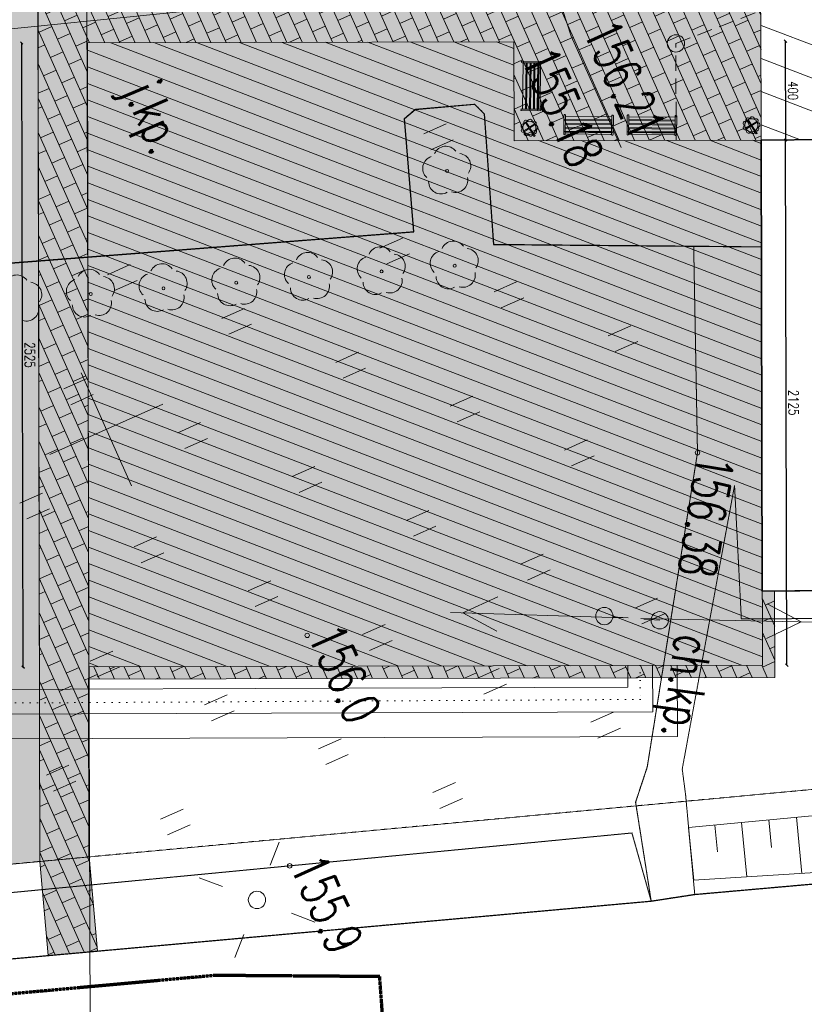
# Model space of a CAD drawing. Header units: metres. Extents: x 8472212 to 8494180, y 5728195 to 5779639.
# Tile 100 of 106: x 8482675 to 8485849, y 5763011 to 5766995. Entities that reach past the tile are written whole.
import ezdxf
from ezdxf.enums import TextEntityAlignment as Align

# ---------------------------------------------------------------- set-up
doc = ezdxf.new("R2010")
doc.units = ezdxf.units.M
doc.header["$MEASUREMENT"] = 0
for name, pattern in [('1', [0]), ('2', [3, 2, -1]), ('2_1', [0]), ('2_BUBZ03_01', [0]), ('2_BUBZ03_01G', [0]), ('2_KTCR02', [3, 2, -1]), ('2_KTJZ01', [4, 3, -1]), ('2_KTKR01', [0]), ('2_KTPL01', [4, 3, -1]), ('2_PTTU', [2.1, 1.4, -0.7]), ('3_EGBB01', [0]), ('4_1', [0]), ('4_SUPE_01', [0]), ('4_SUPK_01', [0]), ('4_SUSM03_02', [0]), ('ACAD_ISO07W100', [3, 0, -3]), ('GDE', [0]), ('GUZ', [1.4, 0.7, -0.7]), ('UKRYTE2', [0.1875, 0.125, -0.0625])]:
    doc.linetypes.add(name, pattern=pattern)
doc.layers.get('0').update_dxf_attribs({"color": 250, "linetype": 'CONTINUOUS'})
doc.layers.get('Defpoints').update_dxf_attribs({"linetype": 'CONTINUOUS'})
for name, color, linetype, lineweight in [('!opisy', 255, 'CONTINUOUS', 9), ('!ściany zewn', 120, 'CONTINUOUS', 9), ('BUBZ_L_2', 7, '2_BUBZ03_01', 18), ('Dzialki', 7, 'GDE', 18), ('EGBB_L_1', 7, '3_EGBB01', 35), ('KRZYZE_L_0', 7, '1', 18), ('KTCR_E_T_1', 7, 'CONTINUOUS', 15), ('KTCR_L_1', 7, '2_KTCR02', 18), ('KTJZ_E_T_0', 7, 'CONTINUOUS', 15), ('KTJZ_L_0', 7, '2_KTJZ01', 18), ('KTKR_L_0', 7, '2_KTKR01', 25), ('KTPL_L_0', 7, '2_KTPL01', 18), ('PTTU_L_2', 7, '2_PTTU', 18), ('ROBOCZA_L_0', 3, '2', 70), ('RTPW_T_0', 7, 'CONTINUOUS', 15), ('RTPW_T_1', 7, 'CONTINUOUS', 15), ('SUPE_L_3', 1, '4_SUPE_01', 18), ('SUPK_L_0', 34, '4_SUPK_01', 18), ('SUSM_L_4', 7, 'CONTINUOUS', 18), ('SUTK_T_0', 7, 'CONTINUOUS', 18), ('Uzytki', 7, 'GUZ', 18)]:
    doc.layers.add(name, color=color, linetype=linetype, lineweight=lineweight)
for name, color, linetype, lineweight, true_color in [('000 krawęznikwysoki', 5, 'CONTINUOUS', 9, 0x080cec), ('000 NAWIERZCHNIA ISTNIEJĄCA', 40, 'CONTINUOUS', 9, 0xffda14), ('000 obrzezebetonowe', 230, 'CONTINUOUS', 9, 0xff0085), ('000 PZT CHODNIKI Z KOSTKI BETONOWEJ', 11, 'CONTINUOUS', 9, 0xff7575), ('000 PZT LINIA ZABUDOWY', 4, 'OGRODZENIE2', 15, 0x0af3ff), ('000 PZT RÓŻNE', 118, 'CONTINUOUS', 5, 0x005822), ('000 PZT TERENY ZIELONE PLANOWANE TRAWNIKI', 106, 'CONTINUOUS', 9, 0x008a22), ('000 PZT TRASA PRZYŁACZA ENERGETYCZBEGO', 1, 'ACAD_ISO07W100', 20, 0xff000d), ('000 PZT TRASA PRZYŁACZA SANIT', 16, 'UKRYTE2', 20, 0x67000d), ('000 PZT TRASA PRZYŁACZA TELETECHNICZNEGO', 2, 'ŚLADY', 20, 0xffff1a), ('000 PZT TRASA PRZYŁACZA WODOCIAGOWEGO', 162, 'ZYGZAK', 20, 0x121ddd)]:
    doc.layers.add(name, color=color, linetype=linetype, lineweight=lineweight, true_color=true_color)
doc.layers.add('PZT PLAC ZABAW', color=2, linetype='CONTINUOUS', lineweight=15, true_color=0xf0f000, transparency=0.6)
doc.styles.get("Standard").update_dxf_attribs({"font": 'Simplex.SHX', "width": 0.75})
doc.linetypes.add('OGRODZENIE2', pattern='A,0.25,-0.1,[132,ltypeshp.shx,S=0.1,R=0,X=-0.1,Y=0],-0.1,1', length=1.45)
doc.linetypes.add('ZYGZAK', pattern='A,0.0001,-0.2,[131,ltypeshp.shx,S=0.2,R=0,X=-0.2,Y=0],-0.4,[131,ltypeshp.shx,S=0.2,R=180,X=0.2,Y=0],-0.2', length=0.8001)
doc.linetypes.add('ŚLADY', pattern='A,0.15,[130,ltypeshp.shx,S=0.25,R=0,X=0,Y=0],0.15', length=0.3)
doc.dimstyles.new('ISO-25', dxfattribs={"dimtxt": 20, "dimasz": 10, "dimexe": 1.25, "dimexo": 0.625, "dimgap": 5, "dimtad": 1, "dimdec": 0, "dimtxsty": 'Standard', "dimblk": 'OBLIQUE', "dimcen": 2.5, "dimse1": 1, "dimse2": 1, "dimadec": 0, "dimazin": 0, "dimtfac": 1, "dimtdec": 0, "dimtmove": 0, "dimatfit": 3, "dimfxl": 1, "dimarcsym": 0})
pattern_1 = [(294, (-196420.76, 11198758.33), (51.3047129, 22.84232988), []), (24, (-196420.76, 11198758.33), (28.46238303, 74.14704278), [56.16, -56.16])]

# ---------------------------------------------------------------- blocks, each defined once
blk = doc.blocks.new('asdawqddasdasd')
at = {"color": 252, "linetype": 'Continuous', "true_color": 0x939592}
for p, q in [((8443325, 5726817.8), (8443254.3, 5726888.5)), ((8443537.2, 5726817.8), (8443607.9, 5726888.5)), ((8443325, 5726605.7), (8443254.3, 5726534.9)), ((8443537.2, 5726605.7), (8443607.9, 5726534.9))]:
    blk.add_line(p, q, dxfattribs=at)
for centre, radius in [((8442503.1, 5729075.7), 9), ((8443060.3, 5728660.4), 35), ((8442953.5, 5728462.7), 35), ((8442536.1, 5727332.7), 9), ((8443359, 5726888.4), 9), ((8443431.1, 5726711.7), 35)]:
    blk.add_circle(centre, radius, dxfattribs=at)
at = {"color": 40, "linetype": 'Continuous', "true_color": 0xffbf11}
for centre in [(8441049.2, 5728614.3), (8441412.2, 5728486.1), (8441312.9, 5728206.7), (8441214.1, 5727928.8), (8441115.3, 5727650.8), (8441016.5, 5727372.8), (8440917.7, 5727094.8)]:
    blk.add_circle(centre, 6, dxfattribs=at)
for centre, start, end in [((8441049.2, 5728664.3), 30.1401, 149.8599), ((8441001.6, 5728629.8), 102.1445, 221.86), ((8441096.7, 5728629.8), 318.14, 77.8555), ((8441019.8, 5728573.9), 174.1482, 293.8542), ((8441078.5, 5728573.9), 246.1458, 5.8518), ((8441364.6, 5728501.5), 102.1445, 221.86), ((8441412.2, 5728536.1), 30.1401, 149.8599), ((8441459.8, 5728501.5), 318.14, 77.8555), ((8441382.8, 5728445.6), 174.1482, 293.8542), ((8441441.6, 5728445.6), 246.1458, 5.8518), ((8441265.4, 5728222.2), 102.1445, 221.86), ((8441312.9, 5728256.8), 30.1401, 149.8599), ((8441360.5, 5728222.2), 318.14, 77.8555), ((8441283.5, 5728166.3), 174.1482, 293.8542), ((8441342.3, 5728166.3), 246.1458, 5.8518), ((8441166.6, 5727944.2), 102.1445, 221.86), ((8441214.1, 5727978.8), 30.1401, 149.8599), ((8441261.7, 5727944.2), 318.14, 77.8555), ((8441184.7, 5727888.3), 174.1482, 293.8542), ((8441243.5, 5727888.3), 246.1458, 5.8518), ((8441067.8, 5727666.2), 102.1445, 221.86), ((8441115.3, 5727700.8), 30.1401, 149.8599), ((8441162.9, 5727666.2), 318.14, 77.8555), ((8441085.9, 5727610.3), 174.1482, 293.8542), ((8441144.7, 5727610.3), 246.1458, 5.8518), ((8441016.5, 5727422.8), 30.1401, 149.8599), ((8440969, 5727388.3), 102.1445, 221.86), ((8441064.1, 5727388.3), 318.14, 77.8555), ((8440987.1, 5727332.4), 174.1482, 293.8542), ((8441045.9, 5727332.4), 246.1458, 5.8518), ((8440917.7, 5727144.9), 30.1401, 149.8599), ((8440870.2, 5727110.3), 102.1445, 221.86), ((8440965.3, 5727110.3), 318.14, 77.8555), ((8440888.3, 5727054.4), 174.1482, 293.8542), ((8440947.1, 5727054.4), 246.1458, 5.8518), ((8440818.9, 5726866.9), 30.1401, 149.8599), ((8440771.4, 5726832.3), 102.1445, 221.86), ((8440866.5, 5726832.3), 318.14, 77.8555)]:
    blk.add_arc(centre, 50, start, end, dxfattribs=at)
at = {"layer": 'BUBZ_L_2', "color": 252, "linetype": '2_BUBZ03_01', "true_color": 0x939592, "transparency": 33554559}
for p, q in [((8444854.9, 5730442.4), (8444076, 5728357.4)), ((8444076, 5728357.4), (8443873.9, 5728426))]:
    blk.add_line(p, q, dxfattribs=at)
at = {"layer": 'BUBZ_L_2', "color": 252, "linetype": '2_BUBZ03_01G', "true_color": 0x939592, "transparency": 33554559}
blk.add_line((8443873.9, 5728426), (8444517.6, 5730348.5), dxfattribs=at)
at = {"layer": 'BUBZ_L_2', "color": 252, "linetype": '2_1', "true_color": 0x939592, "transparency": 33554559}
for p, q in [((8444013, 5728841.4), (8444229.7, 5728768.9)), ((8443977.3, 5728734.9), (8444083.8, 5728699.2)), ((8443942.2, 5728630.2), (8444151.7, 5728560.1)), ((8443907.8, 5728527.2), (8444010.7, 5728492.8)), ((8443873.9, 5728426), (8444076.3, 5728358.3))]:
    blk.add_line(p, q, dxfattribs=at)
at = {"layer": 'Dzialki', "color": 252, "true_color": 0x939592, "transparency": 33554559}
blk.add_line((8442392.7, 5724377.5), (8445092.7, 5732367.5), dxfattribs=at)
at = {"layer": 'EGBB_L_1', "color": 252, "linetype": '3_EGBB01', "true_color": 0x939592, "transparency": 33554559}
for p, q in [((8442901.4, 5733151.6), (8441452.2, 5729825.9)), ((8443121.8, 5729087.1), (8444574.4, 5732446.2)), ((8441452.2, 5729825.9), (8443121.8, 5729087.1))]:
    blk.add_line(p, q, dxfattribs=at)
at = {"layer": 'KRZYZE_L_0', "color": 252, "linetype": '1', "true_color": 0x939592, "transparency": 33554559}
for p, q in [((8441444.1, 5726679.7), (8441444.1, 5727179.7)), ((8441194.1, 5726929.7), (8441694.1, 5726929.7))]:
    blk.add_line(p, q, dxfattribs=at)
at = {"layer": 'KTCR_L_1', "color": 252, "linetype": '2_KTCR02', "true_color": 0x939592, "transparency": 33554559}
for p, q in [((8443121.8, 5729087.1), (8444610.3, 5732503.9)), ((8444718.5, 5732453.3), (8443189.6, 5728964.2)), ((8441733.1, 5729401.7), (8441847.3, 5729651.1)), ((8441847.3, 5729651.1), (8443121.8, 5729087.1)), ((8442503.1, 5729075.7), (8441733.1, 5729401.7)), ((8443189.6, 5728964.2), (8442685.1, 5729158.7)), ((8442685.1, 5729158.7), (8443647.1, 5728498.7)), ((8443582.1, 5728372.7), (8442503.1, 5729075.7)), ((8443647.1, 5728498.7), (8443748.1, 5728468.7)), ((8443748.1, 5728468.7), (8444131.1, 5728338.7)), ((8443693.1, 5728271.7), (8443582.1, 5728372.7)), ((8444131.1, 5728338.7), (8444084.1, 5728166.7)), ((8444084.1, 5728166.7), (8443693.1, 5728271.7))]:
    blk.add_line(p, q, dxfattribs=at)
at = {"layer": 'KTJZ_L_0', "color": 252, "linetype": '2_KTJZ01', "true_color": 0x939592, "transparency": 33554559}
for p, q in [((8441938.1, 5730941), (8441452.2, 5729825.9)), ((8441452.2, 5729825.9), (8441847.3, 5729651.1)), ((8441397.1, 5728664.7), (8441847.3, 5729651.1)), ((8440848.1, 5728825.7), (8440899.1, 5728845.7)), ((8440899.1, 5728845.7), (8441397.1, 5728664.7)), ((8440769.1, 5728597.7), (8440848.1, 5728825.7)), ((8440785.1, 5728542.7), (8440769.1, 5728597.7)), ((8441219.1, 5728390.7), (8440785.1, 5728542.7)), ((8440463.1, 5726263.7), (8441219.1, 5728390.7))]:
    blk.add_line(p, q, dxfattribs=at)
at = {"layer": 'KTKR_L_0', "color": 252, "linetype": '2_KTKR01', "true_color": 0x939592, "transparency": 33554559}
for p, q in [((8444131.1, 5728338.7), (8445369.5, 5731945)), ((8441397.1, 5728664.7), (8441847.3, 5729651.1)), ((8440848.1, 5728825.7), (8440899.1, 5728845.7)), ((8440899.1, 5728845.7), (8441397.1, 5728664.7)), ((8440769.1, 5728597.7), (8440848.1, 5728825.7)), ((8440785.1, 5728542.7), (8440769.1, 5728597.7)), ((8441219.1, 5728390.7), (8440785.1, 5728542.7)), ((8440463.1, 5726263.7), (8441219.1, 5728390.7)), ((8444084.1, 5728166.7), (8444131.1, 5728338.7)), ((8443028.1, 5725071.7), (8444084.1, 5728166.7))]:
    blk.add_line(p, q, dxfattribs=at)
at = {"layer": 'KTPL_L_0', "color": 252, "linetype": '2_KTPL01', "true_color": 0x939592, "transparency": 33554559}
for p, q in [((8445459.1, 5732205.7), (8444131.1, 5728338.7)), ((8444131.1, 5728338.7), (8444084.1, 5728166.7)), ((8444084.1, 5728166.7), (8443028.1, 5725071.7))]:
    blk.add_line(p, q, dxfattribs=at)
at = {"layer": 'PTTU_L_2', "color": 252, "linetype": '2_PTTU', "true_color": 0x939592, "transparency": 33554559}
for p, q in [((8441733.1, 5729401.7), (8441397.1, 5728664.7)), ((8442503.1, 5729075.7), (8441733.1, 5729401.7)), ((8443582.1, 5728372.7), (8442503.1, 5729075.7)), ((8440899.1, 5728845.7), (8440848.1, 5728825.7)), ((8441397.1, 5728664.7), (8440899.1, 5728845.7)), ((8440848.1, 5728825.7), (8440769.1, 5728597.7)), ((8440769.1, 5728597.7), (8440785.1, 5728542.7)), ((8440785.1, 5728542.7), (8441219.1, 5728390.7)), ((8441219.1, 5728390.7), (8440463.1, 5726263.7)), ((8443693.1, 5728271.7), (8443582.1, 5728372.7)), ((8444084.1, 5728166.7), (8443693.1, 5728271.7)), ((8443359, 5726888.4), (8443800.7, 5728207.5)), ((8443800.7, 5728207.5), (8444084.1, 5728166.7)), ((8442818.2, 5725273.3), (8443359, 5726888.4))]:
    blk.add_line(p, q, dxfattribs=at)
at = {"layer": 'PTTU_L_2', "color": 252, "linetype": 'Continuous', "true_color": 0x939592}
for p, q in [((8441924, 5728938.4), (8441924, 5729038.4)), ((8441994, 5728938.4), (8441994, 5729038.4)), ((8440874, 5728588.4), (8440874, 5728688.4)), ((8440944, 5728588.4), (8440944, 5728688.4)), ((8441574, 5728588.4), (8441574, 5728688.4)), ((8441644, 5728588.4), (8441644, 5728688.4)), ((8442274, 5728588.4), (8442274, 5728688.4)), ((8442344, 5728588.4), (8442344, 5728688.4)), ((8442974, 5728588.4), (8442974, 5728688.4)), ((8443044, 5728588.4), (8443044, 5728688.4)), ((8441224, 5728238.4), (8441224, 5728338.4)), ((8441294, 5728238.4), (8441294, 5728338.4)), ((8441924, 5728238.4), (8441924, 5728338.4)), ((8441994, 5728238.4), (8441994, 5728338.4)), ((8442624, 5728238.4), (8442624, 5728338.4)), ((8442694, 5728238.4), (8442694, 5728338.4)), ((8443324, 5728238.4), (8443324, 5728338.4)), ((8443394, 5728238.4), (8443394, 5728338.4)), ((8441574, 5727888.4), (8441574, 5727988.4)), ((8441644, 5727888.4), (8441644, 5727988.4)), ((8442274, 5727888.4), (8442274, 5727988.4)), ((8442344, 5727888.4), (8442344, 5727988.4)), ((8442974, 5727888.4), (8442974, 5727988.4)), ((8443044, 5727888.4), (8443044, 5727988.4)), ((8441294, 5727538.4), (8441294, 5727638.4)), ((8441924, 5727538.4), (8441924, 5727638.4)), ((8441994, 5727538.4), (8441994, 5727638.4)), ((8442624, 5727538.4), (8442624, 5727638.4)), ((8442694, 5727538.4), (8442694, 5727638.4)), ((8443324, 5727538.4), (8443324, 5727638.4)), ((8443394, 5727538.4), (8443394, 5727638.4)), ((8440874, 5727188.4), (8440874, 5727288.4)), ((8440944, 5727188.4), (8440944, 5727288.4)), ((8441574, 5727188.4), (8441574, 5727288.4)), ((8441644, 5727188.4), (8441644, 5727288.4)), ((8442274, 5727188.4), (8442274, 5727288.4)), ((8442344, 5727188.4), (8442344, 5727288.4)), ((8442974, 5727188.4), (8442974, 5727288.4)), ((8443044, 5727188.4), (8443044, 5727288.4)), ((8441224, 5726838.4), (8441224, 5726938.4)), ((8441294, 5726838.4), (8441294, 5726938.4)), ((8441924, 5726838.4), (8441924, 5726938.4)), ((8441994, 5726838.4), (8441994, 5726938.4)), ((8442624, 5726838.4), (8442624, 5726938.4)), ((8442694, 5726838.4), (8442694, 5726938.4)), ((8441574, 5726488.4), (8441574, 5726588.4)), ((8441644, 5726488.4), (8441644, 5726588.4)), ((8442274, 5726488.4), (8442274, 5726588.4)), ((8442344, 5726488.4), (8442344, 5726588.4)), ((8442974, 5726488.4), (8442974, 5726588.4)), ((8443044, 5726488.4), (8443044, 5726588.4)), ((8442624, 5726138.4), (8442624, 5726238.4)), ((8442694, 5726138.4), (8442694, 5726238.4))]:
    blk.add_line(p, q, dxfattribs=at)
at = {"layer": 'PTTU_L_2', "color": 40, "linetype": 'Continuous', "true_color": 0xffbf11}
blk.add_line((8441224, 5727538.4), (8441224, 5727638.4), dxfattribs=at)
at = {"layer": 'ROBOCZA_L_0', "color": 252, "linetype": '2', "true_color": 0x939592, "transparency": 33554559}
for p, q in [((8443916.6, 5727038.9), (8443641.5, 5726432.6)), ((8444462.3, 5726843.1), (8443916.6, 5727038.9)), ((8443641.5, 5726432.6), (8442174.2, 5722128.5))]:
    blk.add_line(p, q, dxfattribs=at)
at = {"layer": 'SUPE_L_3', "color": 252, "linetype": '4_SUPE_01', "true_color": 0x939592, "transparency": 33554559}
for p, q in [((8443021.8, 5728593.2), (8443320.4, 5729226.3)), ((8443176.1, 5729084.3), (8443299.1, 5729181.1)), ((8443302.7, 5729024.6), (8443299.1, 5729181.1)), ((8442687, 5727899.8), (8442991.7, 5728530)), ((8442708.7, 5727944.8), (8442706.7, 5728101.4)), ((8442708.7, 5727944.8), (8442832.7, 5728040.4))]:
    blk.add_line(p, q, dxfattribs=at)
at = {"layer": 'SUPK_L_0', "color": 252, "linetype": '4_SUPK_01', "true_color": 0x939592, "transparency": 33554559}
blk.add_line((8440492.6, 5729322), (8439144.3, 5725227.8), dxfattribs=at)
at = {"layer": 'SUPK_L_0', "color": 252, "linetype": '4_1', "true_color": 0x939592, "transparency": 33554559}
blk.add_line((8440492.6, 5729322), (8439144.3, 5725227.8), dxfattribs=at)
at = {"layer": 'SUSM_L_4', "color": 252, "linetype": '4_SUSM03_02', "true_color": 0x939592, "transparency": 33554559}
for p, q in [((8443029.8, 5728603.9), (8443060.3, 5728660.4)), ((8442968.8, 5728490.9), (8442999.3, 5728547.4))]:
    blk.add_line(p, q, dxfattribs=at)
for centre in [(8443060.3, 5728660.4), (8442953.5, 5728462.7)]:
    blk.add_circle(centre, 35, dxfattribs=at)
at = {"layer": 'SUTK_T_0', "color": 252, "linetype": 'Continuous', "true_color": 0x939592, "transparency": 33554559}
for p, q in [((8440492.6, 5729322), (8440754.6, 5729294.8)), ((8440754.6, 5729294.8), (8441248.6, 5729296.1))]:
    blk.add_line(p, q, dxfattribs=at)
at = {"layer": 'Uzytki', "color": 252, "true_color": 0x939592, "transparency": 33554559}
blk.add_line((8442378, 5724333.9), (8445092.7, 5732367.5), dxfattribs=at)
at = {"layer": 'KTCR_E_T_1', "color": 252, "true_color": 0x939592, "transparency": 33554559, "width": 0.7}
blk.add_text('ch.kp.', height=150, rotation=328.2405, dxfattribs=at).set_placement((8443337.1, 5728630.6), align=Align.MIDDLE)
at = {"layer": 'KTJZ_E_T_0', "color": 252, "true_color": 0x939592, "transparency": 33554559, "width": 0.7}
blk.add_text('j.kp.', height=150, rotation=359.13, dxfattribs=at).set_placement((8440364.9, 5727601.6), align=Align.MIDDLE)
at = {"layer": 'RTPW_T_0', "color": 252, "true_color": 0x939592, "transparency": 33554559, "width": 0.7}
for s, p in [('156.0', (8442536.1, 5727332.7)), ('155.9', (8443359, 5726888.4))]:
    blk.add_text(s, height=150, dxfattribs=at).set_placement(p)
at = {"layer": 'RTPW_T_1', "color": 252, "true_color": 0x939592, "transparency": 33554559, "width": 0.7}
blk.add_text('156.38', height=150, rotation=326.8475, dxfattribs=at).set_placement((8442503.1, 5729075.7))
at = {"layer": 'SUTK_T_0', "color": 252, "true_color": 0x939592, "transparency": 33554559, "width": 0.7}
for s, p in [('156.21', (8440754.1, 5729494.8)), ('155.18', (8440754.8, 5729219.8))]:
    blk.add_text(s, height=150, rotation=0.15, dxfattribs=at).set_placement(p, align=Align.TOP_LEFT)
blk = doc.blocks.new('A$C7A8E27B3')
at = {"layer": '000 PZT RÓŻNE', "color": 7, "lineweight": 5}
for p, q in [((-75, 53.4), (-75, -3.1)), ((-70.2, 53.5), (-67.2, 53.5)), ((-70.2, 53.4), (-70.2, -3.1)), ((-70.2, 53.2), (70.2, 53.2)), ((-70.2, 48.3), (70.2, 48.3)), ((-70.2, 46.7), (70.2, 46.7)), ((-70.2, 46.2), (70.2, 46.2)), ((-70.2, 44.7), (70.2, 44.7)), ((70.2, 36), (-70.2, 36)), ((70.2, 36), (-70.2, 36)), ((70.2, 33), (-70.2, 33)), ((-67.2, 53.5), (-67.2, 53.2)), ((70.2, 53.4), (70.2, -3.1)), ((75, 53.4), (75, -3.1)), ((70.2, 24), (-70.2, 24)), ((70.2, 24), (-70.2, 24)), ((70.2, 21), (-70.2, 21)), ((70.2, 12), (-70.2, 12)), ((70.2, 9), (-70.2, 9)), ((70.2, 0), (-70.2, 0))]:
    blk.add_line(p, q, dxfattribs=at)
for centre, start, end in [((-72.6, 53.4), 0, 180), ((-72.6, 48.1), 180, 0), ((72.6, 53.4), 0, 180), ((72.6, 48.1), 180, 0), ((-72.6, -3.1), 180, 0), ((72.6, -3.1), 180, 0)]:
    blk.add_arc(centre, 2.42, start, end, dxfattribs=at)
for centre in [(-68.7, 47.5), (-68.7, 45.4)]:
    blk.add_ellipse(centre, major_axis=(0.5, 0), ratio=0.173648, dxfattribs=at)
at = {"layer": '000 PZT RÓŻNE', "color": 7, "lineweight": 5, "extrusion": (0, 0, -1)}
for centre in [(68.7, 47.5), (68.7, 45.4)]:
    blk.add_ellipse(centre, major_axis=(-0.5, 0), ratio=0.173648, dxfattribs=at)
blk = doc.blocks.new('A$C2D7A68B6')
at = {"layer": '000 PZT RÓŻNE', "color": 7, "lineweight": 5}
for p, q in [((-19.3, 0.3), (-15.3, 0.3)), ((-15, 1), (-1, 1)), ((-1, 15), (-1, 1)), ((1, 15), (1, 1)), ((1, 1), (15, 1)), ((-19.3, -0.3), (-15.3, -0.3)), ((-15, -1), (-1, -1)), ((-1, -1), (-1, -15)), ((1, -1), (15, -1)), ((1, -1), (1, -15))]:
    blk.add_line(p, q, dxfattribs=at)
for centre, radius in [((-21, 0), 1.7), ((0, 0), 15.3), ((0, 0), 15)]:
    blk.add_circle(centre, radius, dxfattribs=at)
for centre, start, end in [((-13.6, 5), 69.802, 249.802), ((-7.2, 12.5), 30.0242, 210.0242), ((2.4, 14.3), 350.2464, 170.2464), ((11, 9.4), 310.4686, 130.4686), ((14.5, 0.2), 270.6909, 90.6909), ((-13.4, -5.3), 111.5798, 291.5798), ((-6.9, -12.7), 151.3575, 331.3575), ((2.8, -14.2), 191.1353, 11.1353), ((11.2, -9.1), 230.9131, 50.9131)]:
    blk.add_arc(centre, 5, start, end, dxfattribs=at)
blk = doc.blocks.new('_Oblique')
at = {"color": 0, "linetype": 'ByBlock', "lineweight": -2}
blk.add_line((-0.5, -0.5), (0.5, 0.5), dxfattribs=at)
blk = doc.blocks.new('*D759')
at = {"layer": '!opisy', "color": 0, "linetype": 'Continuous', "lineweight": -2, "transparency": 16777216}
blk.add_line((8485673.6, 5767202.3), (8482948.6, 5767196.1), dxfattribs=at)
at = {"layer": 'Defpoints', "color": 0, "linetype": 'Continuous', "lineweight": -3, "transparency": 16777216}
for p in [(8482948.6, 5767196.1), (8482950.2, 5766501.4), (8485675.2, 5766507.6)]:
    blk.add_point(p, dxfattribs=at)
at = {"layer": '!opisy', "color": 0, "linetype": 'Continuous', "lineweight": -2, "transparency": 16777216, "xscale": 10, "yscale": 10, "zscale": 10}
for p, rotation in [((8482948.6, 5767196.1), 180.1301925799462), ((8485673.6, 5767202.3), 0.1301925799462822)]:
    blk.add_blockref('_Oblique', p, dxfattribs=dict(at, rotation=rotation))
at = {"layer": '!opisy', "color": 0, "linetype": 'Continuous', "lineweight": 9, "transparency": 16777216, "insert": (8484311, 5767229.2), "char_height": 40, "attachment_point": 5, "rotation": 0.1302}
blk.add_mtext('2725', dxfattribs=at)
blk = doc.blocks.new('*D760')
at = {"layer": '!opisy', "color": 0, "linetype": 'Continuous', "lineweight": -2, "transparency": 16777216}
blk.add_line((8482689.1, 5764375.8), (8482683.4, 5766900.8), dxfattribs=at)
at = {"layer": 'Defpoints', "color": 0, "linetype": 'Continuous', "lineweight": -3, "transparency": 16777216}
for p in [(8482683.4, 5766900.8), (8482949.3, 5766901.4), (8482955, 5764376.4)]:
    blk.add_point(p, dxfattribs=at)
at = {"layer": '!opisy', "color": 0, "linetype": 'Continuous', "lineweight": -2, "transparency": 16777216, "xscale": 10, "yscale": 10, "zscale": 10}
for p, rotation in [((8482683.4, 5766900.8), 90.13019257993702), ((8482689.1, 5764375.8), 270.130192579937)]:
    blk.add_blockref('_Oblique', p, dxfattribs=dict(at, rotation=rotation))
at = {"layer": '!opisy', "color": 0, "linetype": 'Continuous', "lineweight": 9, "transparency": 16777216, "insert": (8482716.2, 5765638.3), "char_height": 40, "attachment_point": 5, "rotation": 270.1302}
blk.add_mtext('2525', dxfattribs=at)
blk = doc.blocks.new('*D761')
at = {"layer": '!opisy', "color": 0, "linetype": 'Continuous', "lineweight": -2, "transparency": 16777216}
blk.add_line((8485774.2, 5766507.8), (8485773.3, 5766907.8), dxfattribs=at)
at = {"layer": 'Defpoints', "color": 0, "linetype": 'Continuous', "lineweight": -3, "transparency": 16777216}
for p in [(8484674.3, 5766905.3), (8485773.3, 5766907.8), (8484675.2, 5766505.3)]:
    blk.add_point(p, dxfattribs=at)
at = {"layer": '!opisy', "color": 0, "linetype": 'Continuous', "lineweight": -2, "transparency": 16777216, "xscale": 10, "yscale": 10, "zscale": 10}
for p, rotation in [((8485773.3, 5766907.8), 90.13019259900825), ((8485774.2, 5766507.8), 270.1301925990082)]:
    blk.add_blockref('_Oblique', p, dxfattribs=dict(at, rotation=rotation))
at = {"layer": '!opisy', "color": 0, "linetype": 'Continuous', "lineweight": 9, "transparency": 16777216, "insert": (8485803.7, 5766707.9), "char_height": 40, "attachment_point": 5, "rotation": 270.1302}
blk.add_mtext('400', dxfattribs=at)
blk = doc.blocks.new('*D762')
at = {"layer": '!opisy', "color": 0, "linetype": 'Continuous', "lineweight": -2, "transparency": 16777216}
blk.add_line((8485778.4, 5764382.8), (8485773.6, 5766507.8), dxfattribs=at)
at = {"layer": 'Defpoints', "color": 0, "linetype": 'Continuous', "lineweight": -3, "transparency": 16777216}
for p in [(8485675.2, 5766507.6), (8485773.6, 5766507.8), (8485680, 5764382.6)]:
    blk.add_point(p, dxfattribs=at)
at = {"layer": '!opisy', "color": 0, "linetype": 'Continuous', "lineweight": -2, "transparency": 16777216, "xscale": 10, "yscale": 10, "zscale": 10}
for p, rotation in [((8485773.6, 5766507.8), 90.13019790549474), ((8485778.4, 5764382.8), 270.1301979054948)]:
    blk.add_blockref('_Oblique', p, dxfattribs=dict(at, rotation=rotation))
at = {"layer": '!opisy', "color": 0, "linetype": 'Continuous', "lineweight": 9, "transparency": 16777216, "insert": (8485806, 5765445.4), "char_height": 40, "attachment_point": 5, "rotation": 270.1302}
blk.add_mtext('2125', dxfattribs=at)

msp = doc.modelspace()

# ---------------------------------------------------------------- hatches: boundary and pattern name
at = {"layer": '!ściany zewn', "linetype": 'Continuous', "true_color": 0xee6800}
h = msp.add_hatch(dxfattribs=at)
h.set_pattern_fill('ANSI31', color=30, scale=500, angle=-66)
h.set_pattern_definition([(339, (-213322.83, 11219898.94), (22.39799685, 58.34877666), [])])
h.paths.add_polyline_path([(8485675.2, 5766507.6), (8485680, 5764382.6), (8482955, 5764376.4), (8482949.3, 5766901.4), (8484674.3, 5766905.3), (8484675.2, 5766505.3)])
at = {"layer": '!ściany zewn', "linetype": 'Continuous', "true_color": 0xee6800, "transparency": 33554508}
h = msp.add_hatch(color=30, dxfattribs=at)
h.dxf.hatch_style = 1
h.paths.add_polyline_path([(8485675.2, 5766507.6), (8485680, 5764382.6), (8482955, 5764376.4), (8482949.3, 5766901.4), (8484674.3, 5766905.3), (8484675.2, 5766505.3)])
at = {"layer": '000 NAWIERZCHNIA ISTNIEJĄCA', "linetype": 'Continuous'}
h = msp.add_hatch(dxfattribs=at)
h.set_pattern_fill('ANSI31', color=256, scale=1000, angle=-66)
h.set_pattern_definition([(339, (-196420.76, 11198758.33), (44.7959937, 116.6975533), [])])
h.paths.add_polyline_path([(8489464.3, 5768531.7), (8489142.1, 5768531), (8488624.9, 5768529.9), (8488161.9, 5768528.9), (8488156.6, 5768249.1), (8487111, 5768258.8), (8487111.4, 5768055.7), (8487071.2, 5768015.9), (8486819.5, 5768013.3), (8486782.5, 5768057), (8486782, 5768261.8), (8486007, 5768269), (8485957.5, 5768320), (8485961.4, 5768523.9), (8484811.2, 5768521.4), (8484783.9, 5767105.6), (8485573.8, 5767107.3), (8485674.1, 5767007.6), (8485675.2, 5766507.6), (8486891.5, 5766517.2), (8486890.8, 5766800.7), (8487424.4, 5766808.2), (8487426.7, 5766521.5), (8488179.5, 5766527.5), (8488177.2, 5766810.5), (8488629, 5766814.8), (8488631.3, 5766531.1), (8489302.7, 5766536.4), (8489316, 5765907.8), (8489472.5, 5765902.9)])
at = {"layer": '000 PZT CHODNIKI Z KOSTKI BETONOWEJ', "linetype": 'Continuous', "lineweight": 5, "transparency": 33554508}
h = msp.add_hatch(color=256, dxfattribs=at)
h.dxf.hatch_style = 1
edge = h.paths.add_edge_path()
edge.add_line((8483048.8, 5767101.6), (8485573.8, 5767107.3))
edge.add_arc((8485574.1, 5767007.3), 100, 0.1302, 90.1302, ccw=False)
edge.add_line((8485674.1, 5767007.6), (8485675.2, 5766507.6))
edge.add_line((8485675.2, 5766507.6), (8484675.2, 5766505.3))
edge.add_line((8484675.2, 5766505.3), (8484674.3, 5766905.3))
edge.add_line((8484674.3, 5766905.3), (8482949.3, 5766901.4))
edge.add_line((8482949.3, 5766901.4), (8482956.8, 5763607.3))
edge.add_line((8482956.8, 5763607.3), (8482756.8, 5763588.7))
edge.add_line((8482756.8, 5763588.7), (8482745.2, 5768696.5))
edge.add_line((8482745.2, 5768696.5), (8482945.2, 5768697.4))
edge.add_line((8482945.2, 5768697.4), (8482948.6, 5767201.4))
edge.add_arc((8483048.6, 5767201.6), 100, 180.1302, 270.1302)
at = {"layer": '000 PZT CHODNIKI Z KOSTKI BETONOWEJ', "linetype": 'Continuous', "lineweight": 5}
h = msp.add_hatch(dxfattribs=at)
h.set_pattern_fill('AR-B816', color=256, scale=7.02, angle=-66)
h.set_pattern_definition(pattern_1)
edge = h.paths.add_edge_path()
edge.add_line((8483048.8, 5767101.6), (8485573.8, 5767107.3))
edge.add_arc((8485574.1, 5767007.3), 100, 0.1302, 90.1302, ccw=False)
edge.add_line((8485674.1, 5767007.6), (8485675.2, 5766507.6))
edge.add_line((8485675.2, 5766507.6), (8484675.2, 5766505.3))
edge.add_line((8484675.2, 5766505.3), (8484674.3, 5766905.3))
edge.add_line((8484674.3, 5766905.3), (8482949.3, 5766901.4))
edge.add_line((8482949.3, 5766901.4), (8482956.8, 5763607.3))
edge.add_line((8482956.8, 5763607.3), (8482756.8, 5763588.7))
edge.add_line((8482756.8, 5763588.7), (8482745.2, 5768696.5))
edge.add_line((8482745.2, 5768696.5), (8482945.2, 5768697.4))
edge.add_line((8482945.2, 5768697.4), (8482948.6, 5767201.4))
edge.add_arc((8483048.6, 5767201.6), 100, 180.1302, 270.1302)
edge = h.paths.add_edge_path()
edge.add_line((8485729.3, 5764682.4), (8485679.3, 5764681.8))
edge.add_line((8485679.3, 5764681.8), (8485680, 5764382.6))
edge.add_line((8485680, 5764382.6), (8482955, 5764376.4))
edge.add_line((8482955, 5764376.4), (8482955.1, 5764326.4))
edge.add_line((8482955.1, 5764326.4), (8485730.1, 5764332.7))
edge.add_line((8485730.1, 5764332.7), (8485729.3, 5764682.2))
at = {"layer": '000 PZT CHODNIKI Z KOSTKI BETONOWEJ', "linetype": 'Continuous', "lineweight": 5, "transparency": 33554508}
h = msp.add_hatch(color=256, dxfattribs=at)
h.dxf.hatch_style = 1
h.paths.add_polyline_path([(8485730.1, 5764332.7), (8485729.3, 5764682.4), (8485679.3, 5764681.8), (8485680, 5764382.6), (8482955, 5764376.4), (8482955.1, 5764326.4)])
h = msp.add_hatch(color=256, dxfattribs=at)
h.dxf.hatch_style = 1
h.paths.add_polyline_path([(8482989.8, 5763226.1), (8482956.8, 5763607.3), (8482756.8, 5763588.7), (8482790.6, 5763208.1)])
at = {"layer": '000 PZT CHODNIKI Z KOSTKI BETONOWEJ', "linetype": 'Continuous', "lineweight": 5}
h = msp.add_hatch(dxfattribs=at)
h.set_pattern_fill('AR-B816', color=256, scale=7.02, angle=-66)
h.set_pattern_definition(pattern_1)
h.paths.add_polyline_path([(8482956.8, 5763607.3), (8482756.8, 5763588.7), (8482790.6, 5763208.1), (8482989.8, 5763226.1)])
at = {"layer": '000 PZT TERENY ZIELONE PLANOWANE TRAWNIKI', "linetype": 'Continuous', "transparency": 33554483}
h = msp.add_hatch(color=256, dxfattribs=at)
h.dxf.hatch_style = 1
h.paths.add_polyline_path([(8481144.8, 5766406.5), (8481140.3, 5766615.3), (8481134.7, 5766903.2), (8480884.6, 5766899), (8480746.6, 5766896.7), (8480669.7, 5766899.7), (8480680.6, 5766383.5), (8480739.7, 5766393.4), (8480890.8, 5766398.3)], flags=17)
h.paths.add_polyline_path([(8484600.1, 5767390.5), (8484599, 5767889.7, 0.421703), (8483996.4, 5768502.2), (8483900.9, 5768501.8, -0.211412), (8484077.1, 5768190.9, -0.316606), (8483815.2, 5767743, -0.449608), (8483219.9, 5768022.4, -0.312009), (8483365.5, 5768499.4), (8482945.7, 5768497.4), (8482948.1, 5767438.1)])
h.paths.add_polyline_path([(8483593, 5767457.4, -1), (8483588.1, 5767468.4, -1)], flags=16)
h.paths.add_polyline_path([(8484348.7, 5767489.7, -1), (8484353.6, 5767478.7, -1)], flags=16)
h.paths.add_polyline_path([(8484077.1, 5768190.9, 0.211412), (8483900.9, 5768501.8), (8483719.9, 5768501), (8483679.8, 5768411.4, -1.144359), (8483512.3, 5767898.7, -0.87771), (8483679.8, 5768411.4), (8483719.9, 5768501), (8483365.5, 5768499.4, 0.312009), (8483219.9, 5768022.4, 0.449608), (8483815.2, 5767743, 0.316606)], flags=17)
h.paths.add_polyline_path([(8483679.8, 5768411.4), (8483679.8, 5768411.4, 0.87771), (8483512.3, 5767898.7, 1.144359)], flags=16)
h.paths.add_polyline_path([(8484451.2, 5767171.2, 0.107391), (8484600.5, 5767207.8), (8484600.1, 5767390.5), (8484351.3, 5767397.7, -0.285319), (8484298.5, 5767399.2), (8482948.1, 5767438.1), (8482948.6, 5767201.4, 0.414214), (8483048.8, 5767101.6), (8483605.1, 5767102.9)])
h.paths.add_polyline_path([(8484600.8, 5767105.1), (8484600.6, 5767156.7), (8484079.2, 5767103.9)])
h.paths.add_polyline_path([(8484600.6, 5767156.7), (8484600.5, 5767207.8, -0.107391), (8484451.2, 5767171.2), (8483605.1, 5767102.9), (8484079.2, 5767103.9)])
edge = h.paths.add_edge_path()
edge.add_line((8484140.4, 5769519), (8483149.8, 5769545.8))
edge.add_arc((8483143.7, 5769345.9), 200, 88.2715, 180.1302)
edge.add_line((8482943.7, 5769345.4), (8482943.8, 5769297.4))
edge.add_line((8482943.8, 5769297.4), (8484233.4, 5769303.3))
edge.add_line((8484233.4, 5769303.3), (8484236.2, 5769418.3))
edge.add_arc((8484139.3, 5769422), 97, -2.1878, 89.3628)
h.paths.add_polyline_path([(8482745.7, 5768496.5), (8481127.3, 5768489.1), (8481134.7, 5766903.2), (8481140.3, 5766615.3), (8481144.8, 5766406.5), (8481156, 5765937.6), (8481159.1, 5765807.5), (8481169.7, 5765371.2), (8481216.2, 5763445), (8482756.8, 5763588.7), (8482751.3, 5766019.1)])
h.paths.add_polyline_path([(8480516.9, 5766965.2), (8480459.4, 5767020.6), (8480398.1, 5767120.7), (8480409.3, 5766155.7), (8480473.1, 5766247.3), (8480538, 5766317.8)], flags=17)
at = {"layer": '000 PZT TERENY ZIELONE PLANOWANE TRAWNIKI', "linetype": 'Continuous', "transparency": 33554687}
h = msp.add_hatch(dxfattribs=at)
h.set_pattern_fill('GRASS', color=256, scale=100, angle=-66)
h.set_pattern_definition([(24, (-196420.76, 11198758.33), (35.83679495, 93.35804263), [18.75, -122.6713563]), (339, (-196420.76, 11198758.33), (35.836795, 93.35804265), [18.75, -81.25]), (69, (-196420.76, 11198758.33), (-93.35804265, 35.836795), [18.75, -81.25])])
h.paths.add_polyline_path([(8483679.8, 5768411.4), (8483679.8, 5768411.4, 0.87771), (8483512.3, 5767898.7, 1.144359)], flags=16)
h.paths.add_polyline_path([(8484077.1, 5768190.9, 0.211412), (8483900.9, 5768501.8), (8483719.9, 5768501), (8483679.8, 5768411.4, -1.144359), (8483512.3, 5767898.7, -0.87771), (8483679.8, 5768411.4), (8483719.9, 5768501), (8483365.5, 5768499.4, 0.312009), (8483219.9, 5768022.4, 0.449608), (8483815.2, 5767743, 0.316606)], flags=17)
h.paths.add_polyline_path([(8484600.1, 5767390.5), (8484599, 5767889.7, 0.421703), (8483996.4, 5768502.2), (8483900.9, 5768501.8, -0.211412), (8484077.1, 5768190.9, -0.316606), (8483815.2, 5767743, -0.449608), (8483219.9, 5768022.4, -0.312009), (8483365.5, 5768499.4), (8482945.7, 5768497.4), (8482948.1, 5767438.1)])
h.paths.add_polyline_path([(8483588.1, 5767468.4, -1), (8483593, 5767457.4, -1)], flags=16)
h.paths.add_polyline_path([(8484348.7, 5767489.7, -1), (8484353.6, 5767478.7, -1)], flags=16)
h.paths.add_polyline_path([(8483605.1, 5767102.9), (8484451.2, 5767171.2, 0.107391), (8484600.5, 5767207.8), (8484600.1, 5767390.5), (8484351.3, 5767397.7, -0.285319), (8484298.5, 5767399.2), (8482948.1, 5767438.1), (8482948.6, 5767201.4, 0.414214), (8483048.8, 5767101.6)])
h.paths.add_polyline_path([(8484600.8, 5767105.1), (8484600.6, 5767156.7), (8484079.2, 5767103.9)])
h.paths.add_polyline_path([(8484600.6, 5767156.7), (8484600.5, 5767207.8, -0.107391), (8484451.2, 5767171.2), (8483605.1, 5767102.9), (8484079.2, 5767103.9)])
edge = h.paths.add_edge_path()
edge.add_line((8484140.4, 5769519), (8483149.8, 5769545.8))
edge.add_arc((8483143.7, 5769345.9), 200, 88.2715, 180.1302)
edge.add_line((8482943.7, 5769345.4), (8482943.8, 5769297.4))
edge.add_line((8482943.8, 5769297.4), (8484233.4, 5769303.3))
edge.add_line((8484233.4, 5769303.3), (8484236.2, 5769418.3))
edge.add_arc((8484139.3, 5769422), 97, -2.1878, 89.3628)
h.paths.add_polyline_path([(8482745.7, 5768496.5), (8481127.3, 5768489.1), (8481134.7, 5766903.2), (8481140.3, 5766615.3), (8481144.8, 5766406.5), (8481156, 5765937.6), (8481159.1, 5765807.5), (8481169.7, 5765371.2), (8481216.2, 5763445), (8482756.8, 5763588.7), (8482751.3, 5766019.1)])
h.paths.add_polyline_path([(8480516.9, 5766965.2), (8480459.4, 5767020.6), (8480398.1, 5767120.7), (8480409.3, 5766155.7), (8480473.1, 5766247.3), (8480538, 5766317.8)], flags=17)
edge = h.paths.add_edge_path(flags=17)
edge.add_line((8481134.5, 5766903.2), (8480884.6, 5766899))
edge.add_line((8480884.6, 5766899), (8480746.6, 5766896.7))
edge.add_line((8480746.6, 5766896.7), (8480669.7, 5766899.7))
edge.add_line((8480669.7, 5766899.7), (8480680.6, 5766383.5))
edge.add_line((8480680.6, 5766383.5), (8480739.7, 5766393.4))
edge.add_line((8480739.7, 5766393.4), (8480890.8, 5766398.3))
edge.add_line((8480890.8, 5766398.3), (8481144.8, 5766406.5))
edge.add_line((8481144.8, 5766406.5), (8481134.7, 5766903.2))

# ---------------------------------------------------------------- linework, layer by layer
at = {"layer": '!ściany zewn', "color": 30, "linetype": 'Continuous', "true_color": 0xee6800}
msp.add_lwpolyline([(8485675.2, 5766507.6), (8485680, 5764382.6), (8482955, 5764376.4), (8482949.3, 5766901.4), (8484674.3, 5766905.3), (8484675.2, 5766505.3), (8485675.2, 5766507.6)], dxfattribs=at)
at = {"layer": '000 krawęznikwysoki', "linetype": 'Continuous'}
for p, q in [((8485674.1, 5767007.6), (8485675.2, 5766507.6)), ((8485675.2, 5766507.6), (8486891.5, 5766517.2))]:
    msp.add_line(p, q, dxfattribs=at)
msp.add_lwpolyline([(8484799, 5767886.9), (8484783.9, 5767105.6), (8485573.8, 5767107.3, -0.414214), (8485674.1, 5767007.6), (8485675.2, 5766507.6)], format="xyb", dxfattribs=at)
at = {"layer": '000 obrzezebetonowe', "linetype": 'Continuous'}
for p, q in [((8482745.2, 5768696.5), (8482756.8, 5763588.7)), ((8485730.1, 5764332.7), (8485729.3, 5764682.2)), ((8482955.1, 5764326.4), (8485730.1, 5764332.7)), ((8482989.8, 5763226.1), (8482956.8, 5763607.3)), ((8482790.6, 5763208.1), (8482989.8, 5763226.1))]:
    msp.add_line(p, q, dxfattribs=at)
at = {"layer": '000 obrzezebetonowe', "linetype": 'Continuous', "lineweight": -3}
msp.add_line((8482956.8, 5763607.3), (8482955.1, 5764326.4), dxfattribs=at)
at = {"layer": '000 obrzezebetonowe', "linetype": 'Continuous', "lineweight": 9}
msp.add_line((8482756.8, 5763588.7), (8482790.6, 5763208.1), dxfattribs=at)
at = {"layer": '000 PZT CHODNIKI Z KOSTKI BETONOWEJ', "linetype": 'Continuous'}
msp.add_lwpolyline([(8482945.2, 5768697.4), (8482948.6, 5767201.4, 0.414214), (8483048.8, 5767101.6), (8485573.8, 5767107.3, -0.414214), (8485674.1, 5767007.6), (8485675.2, 5766507.6), (8484675.2, 5766505.3), (8484674.3, 5766905.3), (8482949.3, 5766901.4), (8482956.8, 5763607.3), (8482756.8, 5763588.7), (8482745.2, 5768696.5), (8482945.2, 5768697.4)], format="xyb", dxfattribs=at)
msp.add_lwpolyline([(8482956.8, 5763607.3), (8482756.8, 5763588.7), (8482790.6, 5763208.1), (8482989.8, 5763226.1), (8482956.8, 5763607.3)], dxfattribs=at)
at = {"layer": '000 PZT LINIA ZABUDOWY', "ltscale": 300}
msp.add_line((8482961.4, 5762542), (8482938.6, 5769897.5), dxfattribs=at)
at = {"layer": '000 PZT TERENY ZIELONE PLANOWANE TRAWNIKI', "linetype": 'Continuous'}
msp.add_lwpolyline([(8482745.7, 5768496.5), (8481127.3, 5768489.1), (8481134.7, 5766903.2), (8481140.3, 5766615.3), (8481144.8, 5766406.5), (8481156, 5765937.6), (8481159.1, 5765807.5), (8481169.7, 5765371.2), (8481216.2, 5763445), (8482756.8, 5763588.7), (8482751.3, 5766019.1), (8482745.7, 5768496.5)], dxfattribs=at)
at = {"layer": '000 PZT TRASA PRZYŁACZA ENERGETYCZBEGO', "ltscale": 10}
msp.add_lwpolyline([(8485185.5, 5764381.5), (8485185.9, 5764244.4), (8482481.7, 5764229), (8480866.6, 5768023.5), (8480866.6, 5775936.2)], dxfattribs=at)
at = {"layer": '000 PZT TRASA PRZYŁACZA SANIT', "ltscale": 500}
msp.add_lwpolyline([(8485330.7, 5766506.8), (8485329.8, 5766898.8), (8486023.5, 5767166.1)], dxfattribs=at)
at = {"layer": '000 PZT TRASA PRZYŁACZA SANIT', "linetype": 'Continuous'}
msp.add_circle((8485329.8, 5766898.8), 35, dxfattribs=at)
at = {"layer": '000 PZT TRASA PRZYŁACZA TELETECHNICZNEGO', "ltscale": 100}
msp.add_lwpolyline([(8485135.5, 5764381.3), (8485135.7, 5764294.2), (8481373.2, 5764280.4), (8481288.9, 5765374.2), (8479497.4, 5765493.3)], dxfattribs=at)
at = {"layer": '000 PZT TRASA PRZYŁACZA WODOCIAGOWEGO', "ltscale": 100}
for points in [[(8485235.5, 5764381.6), (8485236, 5764194.6), (8480994.1, 5764179)], [(8485335.5, 5764381.8), (8485336.2, 5764094.9), (8480994.5, 5764079)]]:
    msp.add_lwpolyline(points, dxfattribs=at)

# ---------------------------------------------------------------- block references
at = {"layer": '!opisy', "linetype": 'Continuous', "rotation": 294}
msp.add_blockref('asdawqddasdasd', (-182229.2, 11147627.8), dxfattribs=at)
at = {"layer": '000 PZT RÓŻNE', "color": 7, "xscale": 1.333799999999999, "yscale": 1.333799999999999, "zscale": 1.333799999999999}
for p, rotation in [((8484710.7, 5766727.1), 269.3658111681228), ((8484976.9, 5766602.6), 179.3658111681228), ((8485233.1, 5766601.4), 179.3658111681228)]:
    msp.add_blockref('A$C7A8E27B3', p, dxfattribs=dict(at, rotation=rotation))
at = {"layer": 'PZT PLAC ZABAW', "xscale": 1.7784, "yscale": 1.7784, "zscale": 1.7784, "rotation": 122.4651267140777}
for p in [(8484737, 5766557.4), (8485635.2, 5766567.5)]:
    msp.add_blockref('A$C2D7A68B6', p, dxfattribs=at)

# ---------------------------------------------------------------- dimensions: what is measured, and where the dimension line sits
at = {"layer": '!opisy', "linetype": 'Continuous', "lineweight": 9}
for p1, p2, distance, picture, middle in [((8485675.2, 5766507.6), (8482950.2, 5766501.4), -694.8, '*D759', (8484311, 5767229.2)), ((8482955, 5764376.4), (8482949.3, 5766901.4), 265.9, '*D760', (8482716.2, 5765638.3)), ((8484675.2, 5766505.3), (8484674.3, 5766905.3), -1099, '*D761', (8485803.7, 5766707.9)), ((8485680, 5764382.6), (8485675.2, 5766507.6), -98.4, '*D762', (8485806, 5765445.4))]:
    dim = msp.add_aligned_dim(p1=p1, p2=p2, distance=distance, dimstyle='ISO-25', override={"dimtxt": 40, "dimgap": 10}, dxfattribs=at)
    dim.commit()
    dim.dimension.update_dxf_attribs({"geometry": picture, "text_midpoint": middle})

doc.saveas('drawing.dxf')
